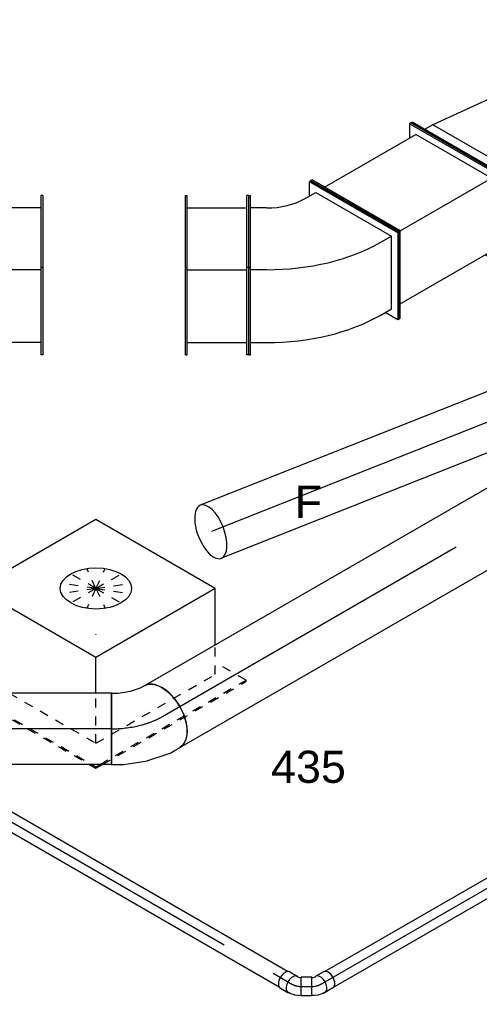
# Model space of a CAD drawing. Extents: x -329827 to 339781, y -55429 to 69134.
# Tile 45 of 139: x -45844 to -44556, y 30386 to 33146. Entities that reach past the tile are written whole.
import ezdxf
from ezdxf.enums import TextEntityAlignment as Align

# ---------------------------------------------------------------- set-up
doc = ezdxf.new("R2010")
doc.units = 0
doc.header["$LTSCALE"] = 50
doc.linetypes.add('CENTER2', pattern=[28.575, 19.05, -3.175, 3.175, -3.175])
doc.linetypes.add('STREEPJES', pattern=[0.1, 0.05, -0.05])
doc.layers.get('0').update_dxf_attribs({"linetype": 'CONTINUOUS'})
for name, color, linetype in [('lMcht aanvoer bestaand_PR', 1, 'CONTINUOUS'), ('lMcht retour bestaand_PR', 1, 'CONTINUOUS'), ('lucht aanvoer bestaand', 8, 'CONTINUOUS'), ('lucht retour bestaand', 8, 'CONTINUOUS'), ('WL524---_D', 153, 'CONTINUOUS'), ('WL524---_HARTLIJN', 8, 'CONTINUOUS'), ('WL570---_RETOUR', 112, 'CONTINUOUS'), ('WL570---_RETOUR_HL', 8, 'CONTINUOUS'), ('WL570---_RETOUR_RST', 2, 'CONTINUOUS'), ('WL570---_RETOUR_RST_HL', 1, 'CONTINUOUS'), ('WL570---_TOEVOER', 3, 'CONTINUOUS'), ('WL570---_TOEVOER_HL', 8, 'CONTINUOUS'), ('WM570---_RETOUR_PR', 1, 'CONTINUOUS'), ('WM570---_RETOUR_RST_PR', 1, 'CONTINUOUS'), ('WM570---_TOEVOER_PR', 1, 'CONTINUOUS')]:
    doc.layers.add(name, color=color, linetype=linetype)
doc.styles.add('BURO-018', font='ARIAL.TTF', dxfattribs={"height": 90})

# ---------------------------------------------------------------- blocks, each defined once
blk = doc.blocks.new('*U668')
at = {"color": 0, "ltscale": 10}
for p, q in [((-138.5, 100.5, -7329.7), (-63.2, 290.2, -7329.7)), ((-66.3, 290.2, -7329.7), (-63.2, 290.2, -7329.7)), ((-63.2, 290.2, -7329.7), (-44.2, 255, -7329.7)), ((2969.9, 100.5, -7329.7), (3045.2, 290.2, -7329.7)), ((2974.4, 100.5, -7329.7), (3049.6, 290.2, -7329.7)), ((3049.6, 290.2, -7329.7), (3045.2, 290.2, -7329.7)), ((-62, 255, -7329.7), (-122.2, 103.2, -7329.7)), ((-62, 255, -7329.7), (101.3, 255, -7329.7)), ((328.5, 255, -7329.7), (3031.2, 255, -7329.7)), ((-142.9, 100.5, -7329.7), (-138.5, 100.5, -7329.7)), ((67.6, -290.2, -7329.7), (-142.9, 100.5, -7329.7)), ((72.1, -290.2, -7329.7), (-138.5, 100.5, -7329.7)), ((-99.5, 61.2, -7329.7), (-122.2, 103.2, -7329.7)), ((-122.2, 103.2, -7329.7), (2971, 103.2, -7329.7)), ((2974.4, 100.5, -7329.7), (2969.9, 100.5, -7329.7)), ((3180.5, -290.2, -7329.7), (2969.9, 100.5, -7329.7)), ((3184.9, -290.2, -7329.7), (2974.4, 100.5, -7329.7)), ((86.1, -255, -7329.7), (3161.5, -255, -7329.7)), ((67.6, -290.2, -7329.7), (72.1, -290.2, -7329.7)), ((77.3, -277, -7329.7), (72.1, -290.2, -7329.7)), ((3184.9, -290.2, -7329.7), (3180.5, -290.2, -7329.7))]:
    blk.add_line(p, q, dxfattribs=at)
at = {"color": 8, "linetype": 'STREEPJES', "ltscale": 10}
blk.add_line((101.3, 255, -7329.7), (328.5, 255, -7329.7), dxfattribs=at)
at = {"layer": 'lMcht retour bestaand_PR', "color": 1, "style": 'BURO-018'}
blk.add_attdef('POSNR', text='', height=90, dxfattribs=at).set_placement((0, 0), align=Align.MIDDLE)
blk = doc.blocks.new('*U811')
at = {"color": 0, "ltscale": 10}
for p, q in [((29.9, 25, -12496.9), (4684.6, 25, -12496.9)), ((29.9, -25, -12496.9), (3235.8, -25, -12496.9))]:
    blk.add_line(p, q, dxfattribs=at)
at = {"layer": 'WL524---_HARTLIJN', "linetype": 'CENTER2'}
blk.add_line((0, 0, -12496.9), (4705.3, 0, -12496.9), dxfattribs=at)
at = {"layer": 'WL524---_D', "color": 1, "style": 'BURO-018'}
blk.add_attdef('POSNR', text='', height=90, dxfattribs=at).set_placement((0, 0), align=Align.MIDDLE)
blk = doc.blocks.new('*U821')
at = {"color": 0, "ltscale": 10}
for p, q in [((7.1, 25, -10656.6), (56.5, 25, -10656.6)), ((375.1, 25, -10656.6), (956, 25, -10656.6)), ((1469.1, 25, -10656.6), (2573.4, 25, -10656.6)), ((7.1, -25, -10656.6), (27.7, -25, -10656.6)), ((346.2, -25, -10656.6), (869.4, -25, -10656.6)), ((1382.5, -25, -10656.6), (2573.4, -25, -10656.6))]:
    blk.add_line(p, q, dxfattribs=at)
at = {"color": 8, "linetype": 'STREEPJES', "ltscale": 10}
for p, q in [((76.5, 25, -10656.6), (355.1, 25, -10656.6)), ((976, 25, -10656.6), (1449.1, 25, -10656.6)), ((47.7, -25, -10656.6), (326.2, -25, -10656.6)), ((889.4, -25, -10656.6), (1362.5, -25, -10656.6))]:
    blk.add_line(p, q, dxfattribs=at)
at = {"layer": 'WL524---_HARTLIJN', "linetype": 'CENTER2'}
blk.add_line((0, 0, -10656.6), (2602.5, 0, -10656.6), dxfattribs=at)
at = {"layer": 'WL524---_D', "color": 1, "style": 'BURO-018'}
blk.add_attdef('POSNR', text='', height=90, dxfattribs=at).set_placement((0, 0), align=Align.MIDDLE)
blk = doc.blocks.new('*U829')
at = {"color": 0, "ltscale": 10}
for p, q in [((18.7, 41.1, -12505), (-3.2, 28.4, -12505)), ((-12.7, 25, -12505), (-14, 25, -12505)), ((-12.7, 25, -12505), (-10.6, 25, -12505)), ((-10.6, 25, -12505), (-6.8, 25.6, -12505)), ((-6.8, 25.6, -12505), (-4.2, 26.5, -12505)), ((-4.2, 26.5, -12505), (-3.5, 26.9, -12505)), ((-12.7, -25, -12505), (-14, -25, -12505)), ((-12.7, -25, -12505), (-6.8, -25, -12505)), ((-6.8, -25, -12505), (4.8, -23.2, -12505)), ((5.2, -23.1, -12505), (4.8, -23.2, -12505)), ((5.2, -23.1, -12505), (15.9, -19.6, -12505)), ((15.9, -19.6, -12505), (17, -19, -12505)), ((17, -19, -12505), (21.5, -16.4, -12505)), ((44.9, -4.4, -12505), (23, -17, -12505))]:
    blk.add_line(p, q, dxfattribs=at)
for centre, start_param, end_param in [((9.9, 5.7, -12505), 2.831748, 6.536805), ((31.8, 18.4, -12505), 3.141593, 6.283185)]:
    blk.add_ellipse(centre, major_axis=(-13.1, 22.7), ratio=0.57735, start_param=start_param, end_param=end_param, dxfattribs=at)
at = {"layer": 'WL524---_HARTLIJN', "linetype": 'CENTER2'}
for p, q in [((-44, 0, -12505), (-12.7, 0, -12505)), ((9.9, 5.7, -12505), (9, 5.2, -12505))]:
    blk.add_line(p, q, dxfattribs=at)
blk.add_ellipse((-12.7, 17.8, -12505), major_axis=(30.8, 0), ratio=0.57735, start_param=4.712389, end_param=5.497787, dxfattribs=at)
at = {"layer": 'WL524---_D', "color": 1, "style": 'BURO-018'}
blk.add_attdef('POSNR', text='', height=90, dxfattribs=at).set_placement((0, 0), align=Align.MIDDLE)
blk = doc.blocks.new('*U830')
at = {"color": 0, "ltscale": 10}
for p, q in [((-3.3, 27, -12505), (-1.5, 28, -12505)), ((-1, 29.7, -12505), (-1.5, 28, -12505)), ((25, 44.7, -12505), (-1, 29.7, -12505)), ((25.2, -15.7, -12505), (-1, 29.7, -12505)), ((51.2, -0.7, -12505), (25, 44.7, -12505)), ((-35.9, 26.2, -12505), (-11.4, 26.2, -12505)), ((-10.4, 25, -12505), (-9.6, 25, -12505)), ((-9.6, 25, -12505), (-6.9, 25.6, -12505)), ((-6.9, 25.6, -12505), (-3.3, 27, -12505)), ((-35.9, -26.3, -12505), (-11.4, -26.3, -12505)), ((-10.4, -25, -12505), (-5.2, -25, -12505)), ((-4, -24.9, -12505), (-5.2, -25, -12505)), ((-4, -24.9, -12505), (7, -22.6, -12505)), ((7, -22.6, -12505), (7.4, -22.5, -12505)), ((7.4, -22.5, -12505), (18.3, -18.3, -12505)), ((18.4, -18.3, -12505), (23.5, -15.3, -12505)), ((25.2, -15.7, -12505), (23.5, -15.3, -12505)), ((51.2, -0.7, -12505), (25.2, -15.7, -12505))]:
    blk.add_line(p, q, dxfattribs=at)
for centre, start_param, end_param in [((-11.4, 0, -12505), 2.887973, 6.59303), ((-35.9, 0, -12505), 3.141593, 6.283185)]:
    blk.add_ellipse(centre, major_axis=(0, -26.2), ratio=0.57735, start_param=start_param, end_param=end_param, dxfattribs=at)
at = {"layer": 'WL524---_HARTLIJN', "linetype": 'CENTER2'}
for p, q in [((-11.4, 0, -12505), (-10.4, 0, -12505)), ((12.1, 7, -12505), (11, 6.4, -12505))]:
    blk.add_line(p, q, dxfattribs=at)
blk.add_ellipse((2.2, 21.8, -12505), major_axis=(26.7, 15.4), ratio=0.57735, start_param=3.926991, end_param=4.712389, dxfattribs=at)
at = {"layer": 'WL524---_D', "color": 1, "style": 'BURO-018'}
blk.add_attdef('POSNR', text='', height=90, dxfattribs=at).set_placement((0, 0), align=Align.MIDDLE)
blk = doc.blocks.new('*U877')
at = {"color": 0, "ltscale": 10}
for p, q in [((0, 223.5, -10074.6), (5, 223.5, -10074.6)), ((0, -21.4, -10074.6), (0, 223.5, -10074.6)), ((5, -21.4, -10074.6), (5, 223.5, -10074.6)), ((93.9, 223.5, -10074.6), (88.9, 223.5, -10074.6)), ((88.9, -21.4, -10074.6), (88.9, 223.5, -10074.6)), ((93.9, -21.4, -10074.6), (93.9, 223.5, -10074.6)), ((5, 188.7, -10074.6), (88.9, 188.7, -10074.6)), ((0, -21.4, -10074.6), (5, -21.4, -10074.6)), ((0, -223.5, -10074.6), (0, -21.4, -10074.6)), ((5, -15.5, -10074.6), (88.9, -15.5, -10074.6)), ((5, -223.5, -10074.6), (5, -21.4, -10074.6)), ((93.9, -21.4, -10074.6), (88.9, -21.4, -10074.6)), ((88.9, -223.5, -10074.6), (88.9, -21.4, -10074.6)), ((93.9, -223.5, -10074.6), (93.9, -21.4, -10074.6)), ((5, -188.7, -10074.6), (88.9, -188.7, -10074.6)), ((0, -223.5, -10074.6), (5, -223.5, -10074.6)), ((93.9, -223.5, -10074.6), (88.9, -223.5, -10074.6))]:
    blk.add_line(p, q, dxfattribs=at)
at = {"layer": 'lMcht aanvoer bestaand_PR', "color": 1, "style": 'BURO-018'}
blk.add_attdef('POSNR', text='', height=90, dxfattribs=at).set_placement((0, 0), align=Align.MIDDLE)
blk = doc.blocks.new('*U909')
at = {"color": 0, "ltscale": 10}
for p, q in [((-225.4, 278.6, -11121.7), (-345.8, 70, -11121.7)), ((160.8, 278.6, -11121.7), (-225.4, 278.6, -11121.7)), ((-32.3, -55.9, -11121.7), (-225.4, 278.6, -11121.7)), ((354, -55.9, -11121.7), (160.8, 278.6, -11121.7)), ((-430.7, 95.5, -11121.7), (-428.7, 99, -11121.7)), ((-430.7, 95.5, -11121.7), (-398.4, 39.6, -11121.7)), ((-329, 99, -11121.7), (-428.7, 99, -11121.7)), ((-428.7, 99, -11121.7), (-392.3, 36, -11121.7)), ((-345.8, 70, -11121.7), (-293.1, -21.2, -11121.7)), ((-82.5, -142.9, -11121.7), (-32.3, -55.9, -11121.7)), ((354, -55.9, -11121.7), (-32.3, -55.9, -11121.7)), ((275, -192.7, -11121.7), (354, -55.9, -11121.7)), ((-198.4, -306.8, -11121.7), (-187.8, -325.3, -11121.7)), ((-192.3, -310.4, -11121.7), (-185.8, -321.7, -11121.7)), ((-185.8, -321.7, -11121.7), (-187.8, -325.3, -11121.7)), ((-187.8, -325.3, -11121.7), (-166.5, -325.3, -11121.7)), ((-185.8, -321.7, -11121.7), (-172.6, -321.7, -11121.7))]:
    blk.add_line(p, q, dxfattribs=at)
at = {"color": 8, "linetype": 'STREEPJES', "ltscale": 10}
for p, q in [((64.3, 111.4, -11121.7), (-11.9, 172.6, -11121.7)), ((64.3, 111.4, -11121.7), (23.5, 182.1, -11121.7)), ((64.3, 111.4, -11121.7), (69.8, 172.6, -11121.7)), ((64.3, 111.4, -11121.7), (-26.8, 146.7, -11121.7)), ((64.3, 111.4, -11121.7), (114.6, 146.7, -11121.7)), ((64.3, 111.4, -11121.7), (-17.4, 111.4, -11121.7)), ((64.3, 111.4, -11121.7), (14, 76, -11121.7)), ((64.3, 111.4, -11121.7), (58.8, 50.1, -11121.7)), ((64.3, 111.4, -11121.7), (105.1, 40.7, -11121.7)), ((64.3, 111.4, -11121.7), (140.5, 50.1, -11121.7)), ((64.3, 111.4, -11121.7), (155.4, 76, -11121.7)), ((64.3, 111.4, -11121.7), (145.9, 111.4, -11121.7)), ((-398.4, 39.6, -11121.7), (-198.4, -306.8, -11121.7)), ((-392.3, 36, -11121.7), (-192.3, -310.4, -11121.7)), ((-293.1, -21.2, -11121.7), (-152.7, -264.5, -11121.7)), ((-152.7, -264.5, -11121.7), (-82.5, -142.9, -11121.7)), ((233.5, -264.5, -11121.7), (275, -192.7, -11121.7)), ((300.1, -321.7, -11121.7), (250.3, -235.5, -11121.7)), ((-152.7, -264.5, -11121.7), (233.5, -264.5, -11121.7)), ((-172.6, -321.7, -11121.7), (300.1, -321.7, -11121.7)), ((-166.5, -325.3, -11121.7), (298, -325.3, -11121.7)), ((298, -325.3, -11121.7), (300.1, -321.7, -11121.7))]:
    blk.add_line(p, q, dxfattribs=at)
at = {"color": 0, "ltscale": 10}
blk.add_ellipse((64.3, 111.4, -11121.7), major_axis=(86.6, -50), ratio=0.57735, dxfattribs=at)
at = {"layer": 'WL570---_RETOUR_RST_HL', "linetype": 'CENTER2'}
blk.add_circle((0, 0, -11121.7), 0.075, dxfattribs=at)
at = {"layer": 'WL570---_RETOUR_RST', "color": 1, "style": 'BURO-018'}
for tag in ['MC', 'Q']:
    blk.add_attdef(tag, text='', height=90, dxfattribs=at).set_placement((0, 0), align=Align.MIDDLE)
at = {"layer": 'WM570---_RETOUR_RST_PR', "color": 1, "style": 'BURO-018'}
blk.add_attdef('POSNR', text='', height=90, dxfattribs=at).set_placement((0, 0), align=Align.MIDDLE)
blk = doc.blocks.new('*U910')
at = {"color": 0, "ltscale": 10}
for p, q in [((0, 223.5, -10074.6), (5, 223.5, -10074.6)), ((0, 21.4, -10074.6), (0, 223.5, -10074.6)), ((5, 21.4, -10074.6), (5, 223.5, -10074.6)), ((177.5, 223.5, -10074.6), (172.5, 223.5, -10074.6)), ((172.5, 21.4, -10074.6), (172.5, 223.5, -10074.6)), ((177.5, 21.4, -10074.6), (177.5, 223.5, -10074.6)), ((5, 188.7, -10074.6), (172.5, 188.7, -10074.6)), ((0, 21.4, -10074.6), (5, 21.4, -10074.6)), ((0, -223.5, -10074.6), (0, 21.4, -10074.6)), ((5, -223.5, -10074.6), (5, 21.4, -10074.6)), ((5, 15.5, -10074.6), (172.5, 15.5, -10074.6)), ((177.5, 21.4, -10074.6), (172.5, 21.4, -10074.6)), ((172.5, -223.5, -10074.6), (172.5, 21.4, -10074.6)), ((177.5, -223.5, -10074.6), (177.5, 21.4, -10074.6)), ((5, -188.7, -10074.6), (172.5, -188.7, -10074.6)), ((0, -223.5, -10074.6), (5, -223.5, -10074.6)), ((177.5, -223.5, -10074.6), (172.5, -223.5, -10074.6))]:
    blk.add_line(p, q, dxfattribs=at)
at = {"layer": 'lMcht aanvoer bestaand_PR', "color": 1, "style": 'BURO-018'}
blk.add_attdef('POSNR', text='', height=90, dxfattribs=at).set_placement((0, 0), align=Align.MIDDLE)
blk = doc.blocks.new('*U911')
at = {"color": 0, "ltscale": 10}
for p, q in [((-0.5, 265.1, -10074.6), (-4.1, 263, -10074.6)), ((-4.1, 263, -10074.6), (243.4, 120.1, -10074.6)), ((-4.1, 222.2, -10074.6), (-4.1, 263, -10074.6)), ((-0.5, 265.1, -10074.6), (247, 122.2, -10074.6)), ((-174.3, 223.5, -10074.6), (-169.3, 223.5, -10074.6)), ((-174.3, 21.4, -10074.6), (-174.3, 223.5, -10074.6)), ((-169.3, 21.4, -10074.6), (-169.3, 223.5, -10074.6)), ((-18.2, 214, -10074.6), (13.6, 232.4, -10074.6)), ((13.6, 232.4, -10074.6), (225.8, 109.9, -10074.6)), ((-124.3, 188.7, -10074.6), (-169.3, 188.7, -10074.6)), ((247, 122.2, -10074.6), (243.4, 120.1, -10074.6)), ((243.4, 120.1, -10074.6), (243.4, -124.8, -10074.6)), ((247, 122.2, -10074.6), (247, -122.8, -10074.6)), ((193.9, 91.6, -10074.6), (225.8, 109.9, -10074.6)), ((225.8, -94.2, -10074.6), (225.8, 109.9, -10074.6)), ((-174.3, 21.4, -10074.6), (-169.3, 21.4, -10074.6)), ((-174.3, -223.5, -10074.6), (-174.3, 21.4, -10074.6)), ((-169.3, -223.5, -10074.6), (-169.3, 21.4, -10074.6)), ((-124.3, 15.5, -10074.6), (-169.3, 15.5, -10074.6)), ((193.9, -112.6, -10074.6), (225.8, -94.2, -10074.6)), ((243.4, -124.8, -10074.6), (208.1, -104.4, -10074.6)), ((247, -122.8, -10074.6), (243.4, -124.8, -10074.6)), ((-169.3, -188.7, -10074.6), (-124.3, -188.7, -10074.6)), ((-174.3, -223.5, -10074.6), (-169.3, -223.5, -10074.6))]:
    blk.add_line(p, q, dxfattribs=at)
for centre, major_axis in [((-124.3, 275.3, -10074.6), (150, 0)), ((-124.3, 275.3, -10074.6), (450, 0)), ((-124.3, 71.1, -10074.6), (450, 0))]:
    blk.add_ellipse(centre, major_axis=major_axis, ratio=0.57735, start_param=4.712389, end_param=5.497787, dxfattribs=at)
at = {"layer": 'WM570---_TOEVOER_PR', "color": 1, "style": 'BURO-018'}
blk.add_attdef('POSNR', text='', height=90, dxfattribs=at).set_placement((0, 0), align=Align.MIDDLE)
blk = doc.blocks.new('*U912')
at = {"color": 0, "ltscale": 10}
for p, q in [((-10.2, 229.8, -9974), (-6.1, 229.8, -9974)), ((132.7, -17.7, -9974), (-10.2, 229.8, -9974)), ((136.8, -17.7, -9974), (-6.1, 229.8, -9974)), ((309.6, 229.8, -9974), (289.2, 194.5, -9974)), ((313.7, 229.8, -9974), (309.6, 229.8, -9974)), ((452.5, -17.7, -9974), (309.6, 229.8, -9974)), ((456.6, -17.7, -9974), (313.7, 229.8, -9974)), ((14.3, 194.5, -9974), (309.6, 194.5, -9974)), ((432.1, -17.7, -9974), (309.6, 194.5, -9974)), ((10.2, -229.8, -9974), (132.7, -17.7, -9974)), ((14.3, -229.8, -9974), (136.8, -17.7, -9974)), ((132.7, -17.7, -9974), (136.8, -17.7, -9974)), ((136.8, -17.7, -9974), (432.1, -17.7, -9974)), ((330, -194.5, -9974), (432.1, -17.7, -9974)), ((330, -229.8, -9974), (452.5, -17.7, -9974)), ((334.1, -229.8, -9974), (456.6, -17.7, -9974)), ((456.6, -17.7, -9974), (452.5, -17.7, -9974)), ((34.7, -194.5, -9974), (330, -194.5, -9974)), ((309.6, -194.5, -9974), (330, -229.8, -9974)), ((10.2, -229.8, -9974), (14.3, -229.8, -9974)), ((334.1, -229.8, -9974), (330, -229.8, -9974))]:
    blk.add_line(p, q, dxfattribs=at)
at = {"layer": 'WM570---_TOEVOER_PR', "color": 1, "style": 'BURO-018'}
blk.add_attdef('POSNR', text='', height=90, dxfattribs=at).set_placement((0, 0), align=Align.MIDDLE)
blk = doc.blocks.new('*U913')
at = {"color": 0, "ltscale": 10}
for p, q in [((-344.8, 229.8, -9508.4), (-340.7, 229.8, -9508.4)), ((-201.9, -17.7, -9508.4), (-344.8, 229.8, -9508.4)), ((-197.8, -17.7, -9508.4), (-340.7, 229.8, -9508.4)), ((-303.9, 194.5, -9508.4), (-320.3, 194.5, -9508.4)), ((-293.7, 194.5, -9508.4), (-303.9, 194.5, -9508.4)), ((-171.2, -17.7, -9508.4), (-293.7, 194.5, -9508.4)), ((-63.3, 173.2, -9508.4), (-293.7, 194.5, -9508.4)), ((-26.5, 208.6, -9508.4), (-46.9, 173.2, -9508.4)), ((-22.5, 208.6, -9508.4), (-26.5, 208.6, -9508.4)), ((116.4, -38.9, -9508.4), (-26.5, 208.6, -9508.4)), ((120.4, -38.9, -9508.4), (-22.5, 208.6, -9508.4)), ((-63.3, 173.2, -9508.4), (-26.5, 173.2, -9508.4)), ((-63.3, 173.2, -9508.4), (59.2, -38.9, -9508.4)), ((95.9, -38.9, -9508.4), (-26.5, 173.2, -9508.4)), ((-324.3, -229.8, -9508.4), (-201.9, -17.7, -9508.4)), ((-320.3, -229.8, -9508.4), (-197.8, -17.7, -9508.4)), ((-201.9, -17.7, -9508.4), (-197.8, -17.7, -9508.4)), ((-181.5, -17.7, -9508.4), (-197.8, -17.7, -9508.4)), ((-171.2, -17.7, -9508.4), (-181.5, -17.7, -9508.4)), ((59.2, -38.9, -9508.4), (-171.2, -17.7, -9508.4)), ((-6.1, -215.7, -9508.4), (95.9, -38.9, -9508.4)), ((-6.1, -251, -9508.4), (116.4, -38.9, -9508.4)), ((-2, -251, -9508.4), (120.4, -38.9, -9508.4)), ((59.2, -38.9, -9508.4), (95.9, -38.9, -9508.4)), ((120.4, -38.9, -9508.4), (116.4, -38.9, -9508.4)), ((-299.8, -194.5, -9508.4), (-283.5, -194.5, -9508.4)), ((-283.5, -194.5, -9508.4), (-53.1, -215.7, -9508.4)), ((-53.1, -215.7, -9508.4), (-42.9, -215.7, -9508.4)), ((-6.1, -215.7, -9508.4), (-42.9, -215.7, -9508.4)), ((-26.5, -215.7, -9508.4), (-6.1, -251, -9508.4)), ((-324.3, -229.8, -9508.4), (-320.3, -229.8, -9508.4)), ((-2, -251, -9508.4), (-6.1, -251, -9508.4))]:
    blk.add_line(p, q, dxfattribs=at)
at = {"layer": 'WM570---_TOEVOER_PR', "color": 1, "style": 'BURO-018'}
blk.add_attdef('POSNR', text='', height=90, dxfattribs=at).set_placement((0, 0), align=Align.MIDDLE)
blk = doc.blocks.new('*U1078')
at = {"color": 0, "ltscale": 10}
for p, q in [((0, 80, -10378), (954, 80, -10378)), ((0, -80, -10378), (954, -80, -10378))]:
    blk.add_line(p, q, dxfattribs=at)
for start_param, end_param in [(3.141593, 6.283185), (0, 3.141593)]:
    blk.add_ellipse((954, 0, -10378), major_axis=(0, -80), ratio=0.462305, start_param=start_param, end_param=end_param, dxfattribs=at)
at = {"layer": 'WL570---_RETOUR_HL', "linetype": 'CENTER2'}
blk.add_line((0, 0, -10378), (954, 0, -10378), dxfattribs=at)
at = {"layer": 'WM570---_RETOUR_PR', "color": 1, "style": 'BURO-018'}
blk.add_attdef('POSNR', text='', height=90, dxfattribs=at).set_placement((0, 0), align=Align.MIDDLE)
blk = doc.blocks.new('*U1126')
at = {"color": 0, "ltscale": 10}
for p, q in [((0, 100, -11764.7), (1873.8, 100, -11764.7)), ((0, -100, -11764.7), (1873.8, -100, -11764.7))]:
    blk.add_line(p, q, dxfattribs=at)
blk.add_ellipse((0, 0, -11764.7), major_axis=(0, 100), ratio=0.57735, start_param=3.141593, end_param=6.283185, dxfattribs=at)
at = {"color": 0, "ltscale": 10, "extrusion": (-4.26297e-17, -1.03585e-16, -1)}
blk.add_ellipse((1873.8, 0, -11764.7), major_axis=(0, 100), ratio=0.57735, start_param=0, end_param=3.141593, dxfattribs=at)
at = {"layer": 'WL570---_TOEVOER_HL', "linetype": 'CENTER2'}
blk.add_line((0, 0, -11764.7), (1873.8, 0, -11764.7), dxfattribs=at)
at = {"layer": 'WM570---_TOEVOER_PR', "color": 1, "style": 'BURO-018'}
blk.add_attdef('POSNR', text='', height=90, dxfattribs=at).set_placement((0, 0), align=Align.MIDDLE)
blk = doc.blocks.new('*U1127')
at = {"color": 0, "ltscale": 10}
for p, q in [((-29.3, 105.4, -11812.5), (-1.3, 114.7, -11812.5)), ((-1.3, 114.7, -11812.5), (8.5, 120.4, -11812.5)), ((-82.8, 100, -11812.5), (-64.2, 100, -11812.5)), ((-82.8, -100, -11812.5), (-82.8, 100, -11812.5)), ((-64.2, 100, -11812.5), (-29.3, 105.4, -11812.5)), ((83.4, -67.3, -11812.5), (108.5, -52.8, -11812.5)), ((18.8, -89.4, -11812.5), (78.8, -69.4, -11812.5)), ((-82.8, -100, -11812.5), (-48.9, -100, -11812.5)), ((-48.9, -100, -11812.5), (-48.7, -100, -11812.5)), ((-48.7, -100, -11812.5), (17.2, -89.8, -11812.5))]:
    blk.add_line(p, q, dxfattribs=at)
at = {"color": 0, "ltscale": 10, "extrusion": (-1.80202e-28, -5.55112e-17, -1)}
blk.add_ellipse((58.5, 33.8, -11812.5), major_axis=(-50, 86.6), ratio=0.57735, start_param=0, end_param=3.141593, dxfattribs=at)
at = {"color": 0, "ltscale": 10}
blk.add_ellipse((39.9, 23.1, -11812.5), major_axis=(41.2, -91.5), ratio=0.497511, start_param=6.232846, end_param=6.333525, dxfattribs=at)
at = {"color": 0, "ltscale": 10, "extrusion": (-1.80201e-28, -5.55112e-17, -1)}
blk.add_ellipse((-5.6, 7.9, -11812.5), major_axis=(23.6, -97.5), ratio=0.313149, start_param=6.256783, end_param=6.309588, dxfattribs=at)
at = {"layer": 'WL570---_TOEVOER_HL', "linetype": 'CENTER2'}
blk.add_ellipse((-82.8, 115.4, -11812.5), major_axis=(199.9, 0), ratio=0.57735, start_param=4.712389, end_param=5.497787, dxfattribs=at)
at = {"layer": 'WM570---_TOEVOER_PR', "color": 1, "style": 'BURO-018'}
blk.add_attdef('POSNR', text='', height=90, dxfattribs=at).set_placement((0, 0), align=Align.MIDDLE)
blk = doc.blocks.new('*U1128')
at = {"color": 0, "ltscale": 10}
for p, q in [((0, 100, -11812.5), (1510.6, 100, -11812.5)), ((0, -100, -11812.5), (0, 100, -11812.5)), ((1510.6, 100, -11812.5), (1510.6, -100, -11812.5)), ((0, -100, -11812.5), (1510.6, -100, -11812.5))]:
    blk.add_line(p, q, dxfattribs=at)
at = {"layer": 'WL570---_TOEVOER_HL', "linetype": 'CENTER2'}
blk.add_line((0, 0, -11812.5), (1510.6, 0, -11812.5), dxfattribs=at)
at = {"layer": 'WM570---_TOEVOER_PR', "color": 1, "style": 'BURO-018'}
blk.add_attdef('POSNR', text='', height=90, dxfattribs=at).set_placement((0, 0), align=Align.MIDDLE)

msp = doc.modelspace()

# ---------------------------------------------------------------- block references
at = {"layer": 'lucht aanvoer bestaand', "rotation": 180}
msp.add_blockref('*U877', (-45779.7, 32429.8, 10074.6), dxfattribs=at)
at = {"layer": 'lucht aanvoer bestaand'}
msp.add_blockref('*U910', (-45379.7, 32429.8, 10074.6), dxfattribs=at)
at = {"layer": 'lucht retour bestaand', "rotation": 201.6330533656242}
msp.add_blockref('*U668', (-45323.6, 34401.4, 7329.7), dxfattribs=at)
at = {"layer": 'WL524---_D'}
for name, p, rotation in [('*U811', (-45001.5, 30441.4, 12496.9), 30.00000000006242), ('*U821', (-47333.2, 31742.7, 10656.6), 329.9999999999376), ('*U830', (-45069.4, 30435.7, 12505), 329.9999999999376)]:
    msp.add_blockref(name, p, dxfattribs=dict(at, rotation=rotation))
msp.add_blockref('*U829', (-45011.4, 30435.7, 12505), dxfattribs=at)
at = {"layer": 'WL570---_RETOUR', "rotation": 201.6330533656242}
msp.add_blockref('*U1078', (-44421.7, 32062.2, 10378), dxfattribs=at)
at = {"layer": 'WL570---_RETOUR_RST'}
ref = msp.add_blockref('*U909', (-45630.6, 31423, 11121.7), dxfattribs=dict(at, rotation=30.00000000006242))
ref.add_attrib('Q', '435', dxfattribs={"color": 1, "height": 90, "style": 'BURO-018'}).set_placement((-45034.9, 31051.5), align=Align.MIDDLE)
ref.add_attrib('MC', 'F', dxfattribs={"color": 1, "height": 90, "style": 'BURO-018'}).set_placement((-45034.9, 31794.5), align=Align.MIDDLE)
at = {"layer": 'WL570---_TOEVOER'}
for name, p, rotation in [('*U913', (-44334.5, 32830.2, 9508.4), 30.00000000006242), ('*U912', (-44904.8, 32501, 9974), 30.00000000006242), ('*U1126', (-45445.6, 31191.9, 11764.7), 30.00000000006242), ('*U1128', (-45586.9, 31158.1, 11812.5), 180)]:
    msp.add_blockref(name, p, dxfattribs=dict(at, rotation=rotation))
for name, p in [('*U911', (-45028, 32429.8, 10074.6)), ('*U1127', (-45504.1, 31158.1, 11812.5))]:
    msp.add_blockref(name, p, dxfattribs=at)

doc.saveas('drawing.dxf')
